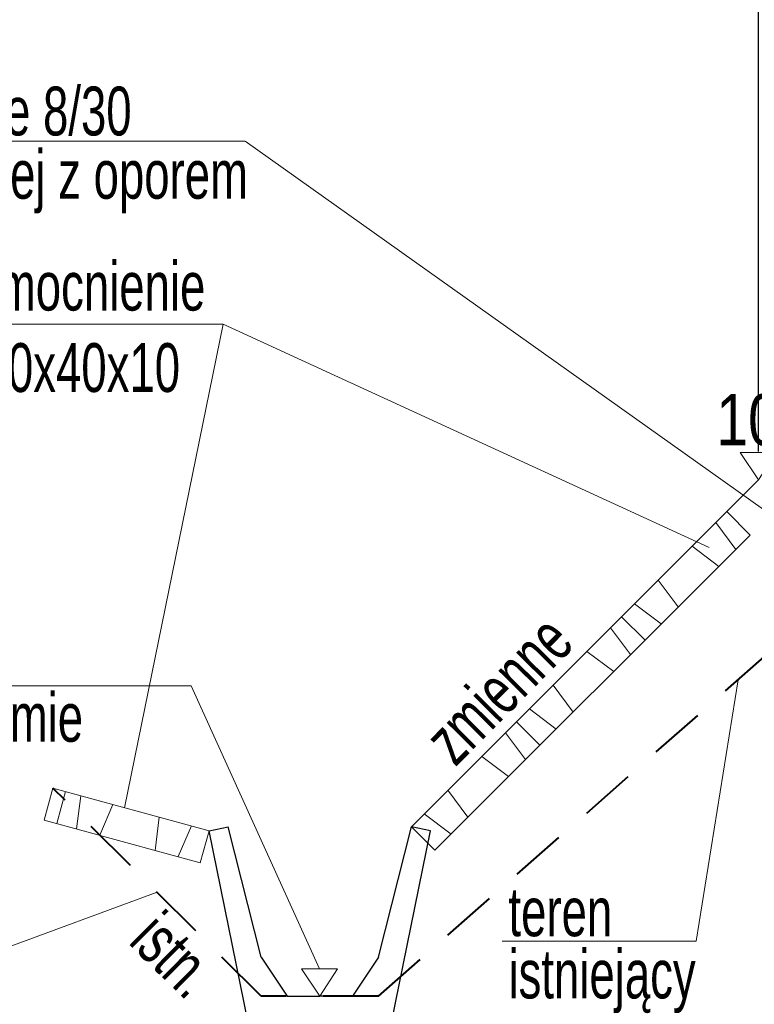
# Model space of a CAD drawing. Header units: metres. Extents: x 1435.1 to 1489, y 574.8 to 588.8.
# Tile 12 of 36: x 1449.7 to 1451.9, y 577.2 to 580.2. Entities that reach past the tile are written whole.
import ezdxf
from ezdxf.enums import TextEntityAlignment as Align

# ---------------------------------------------------------------- set-up
doc = ezdxf.new("R2010")
doc.units = ezdxf.units.M
doc.header["$MEASUREMENT"] = 0
doc.linetypes.add('DGN Style 2', pattern=[0.28364, 0.170184, -0.113456])
for name, color, linetype, lineweight in [('12_obrys', 7, 'Continuous', 0), ('3_opisy', 7, 'Continuous', 0), ('9_warstwy', 7, 'Continuous', 0), ('cienka (Construction)', 7, 'Continuous', 0), ('konstrukcja jezdni', 7, 'Continuous', 0), ('korytko betonowe', 7, 'Continuous', 0), ('opisy', 7, 'Continuous', 0)]:
    doc.layers.add(name, color=color, linetype=linetype, lineweight=lineweight)
doc.styles.add('Style-Arial', font='arial.ttf')
doc.dimstyles.new('Proszowice', dxfattribs={"dimtxt": 0.175, "dimasz": 0.175, "dimexe": 0.0875, "dimexo": 0.0875, "dimgap": 0.0875, "dimtad": 1, "dimzin": 3, "dimdsep": 46, "dimtxsty": 'Style-Arial', "dimblk": '_Oblique_0.5', "dimcen": 0.09, "dimclrd": 7, "dimadec": 4, "dimazin": 3, "dimtfac": 1, "dimtmove": 0, "dimatfit": 1, "dimldrblk": 'TerminatorOpen_0.5', "dimfxl": 1, "dimfrac": 2, "dimtzin": 3, "dimlwd": 0, "dimarcsym": 0})

# ---------------------------------------------------------------- blocks, each defined once
blk = doc.blocks.new('_Oblique_0.5')
at = {"color": 0, "linetype": 'ByBlock', "lineweight": -2}
for p, q in [((0.5, 0.25), (-0.5, -0.25)), ((0, 0), (-1, 0))]:
    blk.add_line(p, q, dxfattribs=at)
blk = doc.blocks.new('*D18')
at = {"layer": 'Defpoints', "color": 0, "linetype": 'Continuous', "lineweight": 0}
for p in [(1452.2125, 580.3087), (1451.9625, 578.8082), (1452.2125, 578.8038)]:
    blk.add_point(p, dxfattribs=at)
at = {"layer": 'konstrukcja jezdni', "color": 0, "linetype": 'Continuous', "lineweight": -2}
for p, q in [((1451.9625, 578.8957), (1451.9625, 580.3962)), ((1452.2125, 578.8913), (1452.2125, 580.3962))]:
    blk.add_line(p, q, dxfattribs=at)
at = {"layer": 'konstrukcja jezdni', "color": 7, "linetype": 'Continuous', "lineweight": 0}
for p, q in [((1451.7875, 580.3087), (1451.0727, 580.3087)), ((1452.2125, 580.3087), (1451.9625, 580.3087)), ((1452.3875, 580.3087), (1452.5625, 580.3087))]:
    blk.add_line(p, q, dxfattribs=at)
at = {"layer": 'konstrukcja jezdni', "color": 7, "linetype": 'Continuous', "lineweight": 0, "xscale": 0.175, "yscale": 0.175, "zscale": 0.175}
blk.add_blockref('_Oblique_0.5', (1451.9625, 580.3087), dxfattribs=at)
at = {"layer": 'konstrukcja jezdni', "color": 7, "linetype": 'Continuous', "lineweight": 0, "xscale": 0.175, "yscale": 0.175, "zscale": 0.175, "rotation": 180}
blk.add_blockref('_Oblique_0.5', (1452.2125, 580.3087), dxfattribs=at)
at = {"layer": 'konstrukcja jezdni', "color": 0, "linetype": 'Continuous', "lineweight": 0, "insert": (1451.3426, 580.4856), "char_height": 0.175, "attachment_point": 5, "style": 'Style-Arial'}
blk.add_mtext('\\H1x;\\W0.8;0.25', dxfattribs=at)
blk = doc.blocks.new('TerminatorOpen_0.5')
at = {"color": 0, "linetype": 'ByBlock', "lineweight": -2}
for q in [(-1, 0.25), (-1, 0), (-1, -0.25)]:
    blk.add_line((0, 0), q, dxfattribs=at)

msp = doc.modelspace()

# ---------------------------------------------------------------- linework, layer by layer
at = {"layer": '12_obrys', "color": 7, "linetype": 'Continuous', "lineweight": 30}
msp.add_line((1451.9625, 578.8082), (1450.8979, 577.7436), dxfattribs=at)
at = {"layer": '12_obrys', "color": 251, "linetype": 'DGN Style 2', "lineweight": 40}
for p, q in [((1450.4369, 577.2236), (1449.798, 577.8624)), ((1450.7969, 577.2236), (1450.4369, 577.2236))]:
    msp.add_line(p, q, dxfattribs=at)
at = {"layer": '12_obrys', "color": 251, "linetype": 'DGN Style 2', "lineweight": 40, "flags": 128}
msp.add_lwpolyline([(1450.7969, 577.2236), (1452.4004, 578.6355), (1453.1201, 578.6786), (1453.7085, 578.7141), (1453.7125, 578.7142)], dxfattribs=at)
at = {"layer": '3_opisy', "color": 7, "linetype": 'Continuous', "lineweight": 0}
for p, q in [((1450.3869, 579.8483), (1448.5697, 579.8483)), ((1451.7712, 577.3925), (1451.1758, 577.3925))]:
    msp.add_line(p, q, dxfattribs=at)
at = {"layer": '3_opisy', "color": 7}
for p, q in [((1450.3873, 579.8483), (1452.1757, 578.5765)), ((1448.6585, 579.2862), (1450.3204, 579.2862)), ((1450.3204, 579.2862), (1450.0179, 577.8023)), ((1450.3204, 579.2862), (1451.8114, 578.6009)), ((1451.7712, 577.3925), (1451.9005, 578.1953)), ((1448.3848, 578.1768), (1450.2225, 578.1768)), ((1450.2225, 578.1768), (1450.6159, 577.3076)), ((1449.0227, 577.1391), (1450.1175, 577.543))]:
    msp.add_line(p, q, dxfattribs=at)
at = {"layer": '3_opisy', "color": 7, "linetype": 'Continuous', "lineweight": 0, "flags": 128}
for points in [[(1451.9625, 578.8082), (1451.9065, 578.8922), (1452.0165, 578.8922), (1451.9625, 578.8082)], [(1450.6169, 577.2236), (1450.5609, 577.3076), (1450.6709, 577.3076), (1450.6169, 577.2236)]]:
    msp.add_lwpolyline(points, dxfattribs=at)
at = {"layer": '9_warstwy', "color": 7, "linetype": 'Continuous', "lineweight": 13}
for p, q in [((1451.8654, 578.7111), (1451.5429, 578.3886)), ((1451.8654, 578.7111), (1451.9373, 578.6393)), ((1451.9373, 578.6393), (1451.6147, 578.3167)), ((1451.5429, 578.3886), (1451.2204, 578.0661)), ((1451.5429, 578.3886), (1451.6147, 578.3167)), ((1451.5429, 578.3886), (1451.6147, 578.3167)), ((1451.6147, 578.3167), (1451.2922, 577.9942)), ((1451.2204, 578.0661), (1450.8979, 577.7436)), ((1451.2204, 578.0661), (1451.2922, 577.9942)), ((1451.2204, 578.0661), (1451.2922, 577.9942)), ((1451.2922, 577.9942), (1450.9697, 577.6717)), ((1449.798, 577.8624), (1449.7713, 577.7644)), ((1449.798, 577.8624), (1450.2769, 577.7316)), ((1449.8369, 577.8518), (1449.8101, 577.7538)), ((1449.7713, 577.7644), (1450.2501, 577.6335)), ((1450.8979, 577.7436), (1450.9697, 577.6717)), ((1450.2769, 577.7316), (1450.2501, 577.6335))]:
    msp.add_line(p, q, dxfattribs=at)
at = {"layer": 'cienka (Construction)', "color": 7, "linetype": 'Continuous', "lineweight": 13}
for p, q in [((1451.8315, 578.6772), (1451.893, 578.595)), ((1451.7589, 578.6046), (1451.8409, 578.5429)), ((1451.655, 578.5007), (1451.7165, 578.4185)), ((1451.5825, 578.4282), (1451.6644, 578.3665)), ((1451.509, 578.3547), (1451.5705, 578.2725)), ((1451.4364, 578.2821), (1451.5184, 578.2204)), ((1451.3325, 578.1782), (1451.3939, 578.096)), ((1451.26, 578.1057), (1451.3419, 578.0439)), ((1451.1865, 578.0322), (1451.248, 577.95)), ((1451.1139, 577.9596), (1451.1959, 577.8979)), ((1449.8831, 577.8391), (1449.8705, 577.7373)), ((1451.01, 577.8557), (1451.0714, 577.7734)), ((1449.9822, 577.8121), (1449.9416, 577.7178)), ((1450.1239, 577.7734), (1450.1113, 577.6715)), ((1450.9374, 577.7831), (1451.0194, 577.7214)), ((1450.2228, 577.7463), (1450.1823, 577.6521))]:
    msp.add_line(p, q, dxfattribs=at)
at = {"layer": 'korytko betonowe', "color": 7, "linetype": 'Continuous', "lineweight": 30}
for p, q in [((1450.2769, 577.7316), (1450.3359, 577.7436)), ((1450.4369, 577.3436), (1450.3359, 577.7436)), ((1450.7969, 577.3436), (1450.8979, 577.7436)), ((1450.9569, 577.7316), (1450.8979, 577.7436)), ((1450.3969, 577.1436), (1450.2769, 577.7316)), ((1450.8369, 577.1436), (1450.9569, 577.7316)), ((1450.4369, 577.3436), (1450.5169, 577.2236)), ((1450.7969, 577.3436), (1450.7169, 577.2236)), ((1450.5169, 577.2236), (1450.6169, 577.2236)), ((1450.7169, 577.2236), (1450.6169, 577.2236))]:
    msp.add_line(p, q, dxfattribs=at)

# ---------------------------------------------------------------- texts
at = {"layer": '3_opisy', "color": 7, "linetype": 'Continuous', "lineweight": 0, "style": 'Style-Arial', "width": 0.799979}
msp.add_text('10', height=0.1575, dxfattribs=at).set_placement((1451.9308, 578.9933), align=Align.MIDDLE_CENTER)
at = {"layer": '3_opisy', "color": 7, "linetype": 'Continuous', "lineweight": 0, "style": 'Style-Arial', "width": 0.666667}
for s, rotation, p in [('zmienne', 45.2944, (1450.9256, 578.0309)), ('istn.', 315.3685, (1450.1319, 577.494))]:
    msp.add_text(s, height=0.15, rotation=rotation, dxfattribs=at).set_placement(p, align=Align.TOP_LEFT)
at = {"layer": '3_opisy', "color": 7, "linetype": 'Continuous', "lineweight": 0, "char_height": 0.15, "attachment_point": 7, "style": 'Style-Arial'}
for s, insert, line_spacing_factor in [('\\H1x;\\W0.666667;obrzeże betonowe 8/30\\Pna ławie betonowej z oporem\\P', (1448.5872, 579.6262), 0.776524), ('\\H1x;\\W0.666667;teren\\Pistniejący', (1451.1956, 577.1716), 0.763262)]:
    msp.add_mtext(s, dxfattribs=dict(at, insert=insert, line_spacing_factor=line_spacing_factor))
at = {"layer": 'opisy', "color": 7, "linetype": 'Continuous', "lineweight": 0, "char_height": 0.15, "attachment_point": 1, "style": 'Style-Arial'}
for s, insert in [('\\H1x;\\W0.666667;projektowane umocnienie\\Ppłytą ażurową 60x40x10\\Ppalikowaną', (1448.6816, 579.4782)), ('\\H1x;\\W0.666667;rzędna dna rowu\\Pna istniejącym poziomie', (1448.4078, 578.4048))]:
    msp.add_mtext(s, dxfattribs=dict(at, insert=insert))

# ---------------------------------------------------------------- dimensions: what is measured, and where the dimension line sits
at = {"layer": 'konstrukcja jezdni', "color": 7, "linetype": 'Continuous', "lineweight": 0}
dim = msp.add_linear_dim(base=(1452.2125, 580.3087), p1=(1451.9625, 578.8082), p2=(1452.2125, 578.8038), text='\\H1x;\\W0.8;<>', dimstyle='Proszowice', dxfattribs=at)
dim.commit()
dim.dimension.update_dxf_attribs({"geometry": '*D18', "text_midpoint": (1451.3426, 580.3087), "dimtype": 160})

doc.saveas('drawing.dxf')
